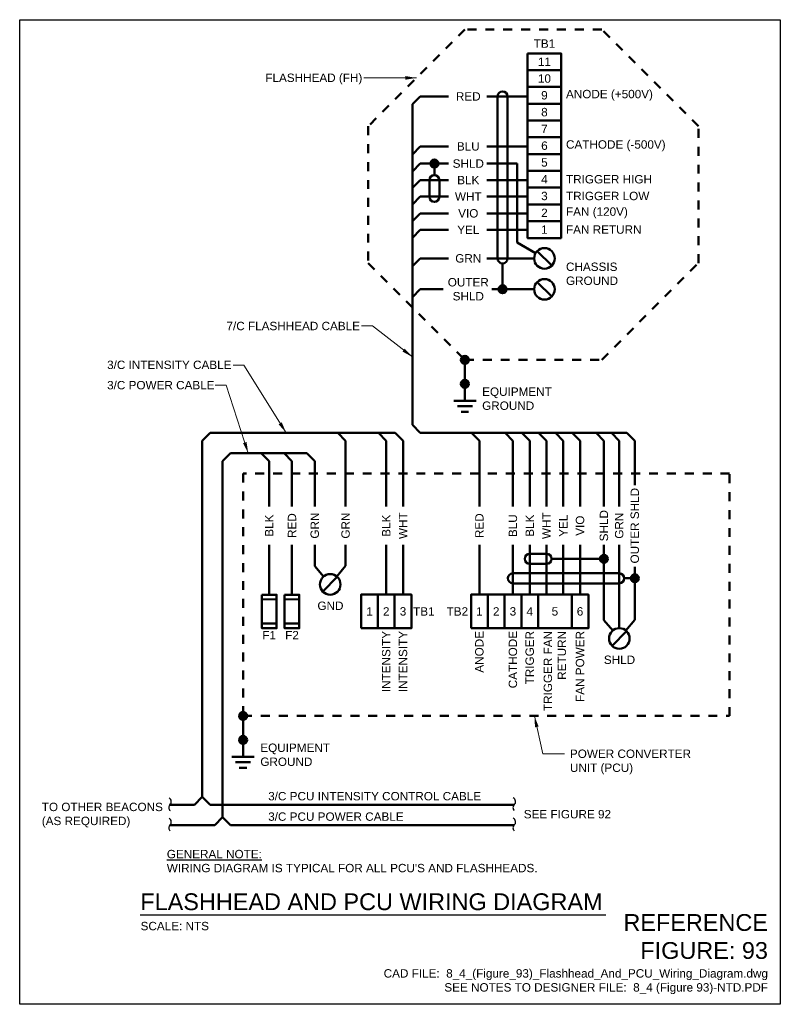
# Model space of a CAD drawing. Header units: inches. Extents: x 0 to 8.5, y 0 to 11.
import ezdxf
from ezdxf.enums import TextEntityAlignment as Align

# ---------------------------------------------------------------- set-up
doc = ezdxf.new("R2010")
doc.units = ezdxf.units.IN
doc.header["$LTSCALE"] = 0.5
doc.header["$MEASUREMENT"] = 0
doc.linetypes.add('HIDDEN2', pattern=[0.1875, 0.125, -0.0625])
doc.layers.get('0').update_dxf_attribs({"linetype": 'CONTINUOUS', "lineweight": 35})
for name, color, linetype, lineweight in [('E-AFLD-CIRC-SERS', 203, 'CONTINUOUS', 50), ('E-AFLD-DEVC', 23, 'CONTINUOUS', 50), ('E-AFLD-LITE-OBST', 203, 'CONTINUOUS', 50), ('E-ANNO', 2, 'CONTINUOUS', 20), ('E-GRND-EQUI', 83, 'CONTINUOUS', 50), ('G-ANNO-RDME', 5, 'CONTINUOUS', 18)]:
    doc.layers.add(name, color=color, linetype=linetype, lineweight=lineweight)
for name, color, linetype in [('G-ANNO-DIMS', 7, 'CONTINUOUS'), ('G-ANNO-TEXT', 7, 'CONTINUOUS'), ('G-ANNO-TTLB', 7, 'CONTINUOUS')]:
    doc.layers.add(name, color=color, linetype=linetype)
doc.styles.add('00-E-TITLE-1_1', font='arial.ttf', dxfattribs={"height": 0.1875})
doc.styles.add('01-E-BLDG-1_1', font='arial.ttf', dxfattribs={"height": 0.09375})
doc.dimstyles.new('01-E-BLDG-1_1', dxfattribs={"dimtxt": 0.09375, "dimasz": 0.125, "dimexe": 0.0625, "dimexo": 0.0625, "dimgap": 0.0625, "dimtad": 1, "dimdec": 4, "dimzin": 3, "dimdsep": 46, "dimlunit": 4, "dimtxsty": '01-E-BLDG-1_1', "dimcen": 0.0625, "dimclrd": 1, "dimclre": 1, "dimclrt": 256, "dimazin": 0, "dimtfac": 1, "dimtdec": 4, "dimtmove": 1, "dimatfit": 3, "dimfxl": 1, "dimfrac": 2, "dimtolj": 1, "dimtzin": 3, "dimlwd": 0, "dimlwe": 0, "dimarcsym": 0})

# ---------------------------------------------------------------- blocks, each defined once
blk = doc.blocks.new('E-DFUSE')
at = {"color": 0, "linetype": 'ByBlock', "lineweight": -2}
for p, q in [((-0.082, -0.052), (0.082, -0.051)), ((-0.082, -0.323), (0.082, -0.323))]:
    blk.add_line(p, q, dxfattribs=at)
blk.add_lwpolyline([(-0.082, 0), (-0.082, -0.375), (0.082, -0.375), (0.082, 0)], close=True, dxfattribs=at)
at = {"layer": 'E-ANNO', "style": '01-E-BLDG-1_1', "width": 0.75}
blk.add_attdef('FUSE', text='', height=0.125, dxfattribs=at).set_placement((0.188, 0), align=Align.TOP_LEFT)
blk = doc.blocks.new('G-TDT2')
at = {"linetype": 'ByBlock', "lineweight": -2}
h = blk.add_hatch(color=256, dxfattribs=at)
edge = h.paths.add_edge_path()
edge.add_arc((0, 0), 0.0444, 0, 360)
at = {"color": 0, "linetype": 'ByBlock', "lineweight": -2}
blk.add_circle((0, 0), 0.0444, dxfattribs=at)
blk = doc.blocks.new('GROUND')
at = {"color": 0, "linetype": 'Continuous'}
for p, q in [((0, -0.187625), (0, -0.37525)), ((0.124875, -0.37525), (-0.125125, -0.37525)), ((0.083375, -0.437625), (-0.0835, -0.437625)), ((0.041625, -0.500125), (-0.04175, -0.500125))]:
    blk.add_line(p, q, dxfattribs=at)
blk = doc.blocks.new('CPLTM')
at = {"color": 0, "linetype": 'Continuous'}
for centre, radius, start, end in [((-0.042, 0.046), 0.0616, 312.3419, 63.549), ((0.042, -0.044), 0.0612, 133.6326, 226.6061)]:
    blk.add_arc(centre, radius, start, end, dxfattribs=at)

msp = doc.modelspace()

# ---------------------------------------------------------------- linework, layer by layer
at = {"layer": 'E-AFLD-CIRC-SERS'}
for p, q in [((4.389, 10.055), (4.477, 10.143)), ((4.791, 10.143), (4.477, 10.143)), ((5.219, 10.143), (5.675, 10.143)), ((4.389, 10.055), (4.389, 6.472)), ((4.389, 9.495), (4.477, 9.584)), ((4.791, 9.584), (4.477, 9.584)), ((5.219, 9.584), (5.675, 9.584)), ((4.389, 9.12), (4.477, 9.208)), ((4.791, 9.208), (4.477, 9.208)), ((5.219, 9.208), (5.675, 9.208)), ((4.389, 8.936), (4.477, 9.024)), ((4.791, 9.024), (4.477, 9.024)), ((5.219, 9.024), (5.675, 9.024)), ((4.389, 8.748), (4.477, 8.836)), ((4.791, 8.836), (4.477, 8.836)), ((5.219, 8.836), (5.675, 8.836)), ((4.389, 8.564), (4.477, 8.652)), ((4.791, 8.652), (4.477, 8.652)), ((5.219, 8.652), (5.675, 8.652)), ((2.041, 6.296), (2.129, 6.384)), ((2.129, 6.384), (4.195, 6.384)), ((4.096, 6.296), (4.008, 6.384)), ((4.284, 6.296), (4.195, 6.384)), ((4.477, 6.384), (4.389, 6.472)), ((6.174, 6.384), (4.477, 6.384)), ((5.137, 6.296), (5.049, 6.384)), ((5.512, 6.296), (5.424, 6.384)), ((5.7, 6.296), (5.611, 6.384)), ((5.887, 6.296), (5.799, 6.384)), ((6.075, 6.296), (5.986, 6.384)), ((6.262, 6.296), (6.174, 6.384)), ((2.041, 6.296), (2.041, 2.319)), ((4.096, 5.562), (4.096, 6.296)), ((4.284, 5.562), (4.284, 6.296)), ((5.137, 5.562), (5.137, 6.296)), ((5.512, 5.562), (5.512, 6.296)), ((5.7, 5.562), (5.7, 6.296)), ((5.887, 5.562), (5.887, 6.296)), ((6.075, 5.562), (6.075, 6.296)), ((6.262, 5.562), (6.262, 6.296)), ((2.268, 6.068), (2.357, 6.157)), ((2.268, 6.068), (2.268, 2.091)), ((2.357, 6.157), (2.954, 6.157)), ((2.788, 6.068), (2.699, 6.157)), ((2.788, 5.562), (2.788, 6.068)), ((3.043, 6.068), (2.954, 6.157)), ((3.043, 5.562), (3.043, 6.068)), ((2.788, 4.576), (2.788, 5.132)), ((3.043, 4.576), (3.043, 5.132)), ((4.096, 4.577), (4.096, 5.132)), ((4.284, 4.577), (4.284, 5.132)), ((5.137, 4.577), (5.137, 5.132)), ((5.512, 4.577), (5.512, 5.132)), ((5.7, 4.577), (5.7, 5.132)), ((5.887, 4.577), (5.887, 5.132)), ((6.075, 4.577), (6.075, 5.132)), ((6.262, 4.577), (6.262, 5.132)), ((2.041, 2.319), (1.953, 2.23)), ((2.041, 2.319), (2.129, 2.23)), ((1.953, 2.23), (1.68, 2.23)), ((2.129, 2.23), (5.527, 2.23)), ((2.268, 2.091), (2.18, 2.003)), ((2.268, 2.091), (2.357, 2.003)), ((2.18, 2.003), (1.68, 2.003)), ((2.357, 2.003), (5.527, 2.003))]:
    msp.add_line(p, q, dxfattribs=at)
at = {"layer": 'E-AFLD-DEVC'}
for points in [[(5.676, 10.624), (5.676, 10.436), (6.051, 10.436), (6.051, 10.624)], [(5.676, 10.436), (5.676, 10.249), (6.051, 10.249), (6.051, 10.436)], [(5.676, 10.249), (5.676, 10.061), (6.051, 10.061), (6.051, 10.249)], [(5.676, 10.061), (5.676, 9.874), (6.051, 9.874), (6.051, 10.061)], [(5.676, 9.874), (5.676, 9.686), (6.051, 9.686), (6.051, 9.874)], [(5.676, 9.686), (5.676, 9.499), (6.051, 9.499), (6.051, 9.686)], [(5.676, 9.499), (5.676, 9.311), (6.051, 9.311), (6.051, 9.499)], [(5.676, 9.311), (5.676, 9.124), (6.051, 9.124), (6.051, 9.311)], [(5.676, 9.124), (5.676, 8.936), (6.051, 8.936), (6.051, 9.124)], [(5.676, 8.936), (5.676, 8.749), (6.051, 8.749), (6.051, 8.936)], [(5.676, 8.749), (5.676, 8.561), (6.051, 8.561), (6.051, 8.749)], [(3.815, 4.202), (4.003, 4.202), (4.003, 4.577), (3.815, 4.577)], [(4.003, 4.202), (4.19, 4.202), (4.19, 4.577), (4.003, 4.577)], [(4.19, 4.202), (4.378, 4.202), (4.378, 4.577), (4.19, 4.577)], [(5.044, 4.202), (5.231, 4.202), (5.231, 4.577), (5.044, 4.577)], [(5.231, 4.202), (5.419, 4.202), (5.419, 4.577), (5.231, 4.577)], [(5.419, 4.202), (5.606, 4.202), (5.606, 4.577), (5.419, 4.577)], [(5.606, 4.202), (5.794, 4.202), (5.794, 4.577), (5.606, 4.577)], [(5.794, 4.202), (6.169, 4.202), (6.169, 4.577), (5.794, 4.577)], [(6.169, 4.202), (6.356, 4.202), (6.356, 4.577), (6.169, 4.577)]]:
    msp.add_lwpolyline(points, close=True, dxfattribs=at)
at = {"layer": 'E-AFLD-DEVC', "linetype": 'HIDDEN2'}
msp.add_lwpolyline([(2.496, 3.221), (7.933, 3.221), (7.933, 5.929), (2.496, 5.929)], close=True, dxfattribs=at)
at = {"layer": 'E-AFLD-LITE-OBST', "linetype": 'HIDDEN2'}
msp.add_lwpolyline([(4.975, 7.199), (6.504, 7.199), (7.585, 8.28), (7.585, 9.809), (6.504, 10.891), (4.975, 10.891), (3.894, 9.809), (3.894, 8.28)], close=True, dxfattribs=at)
at = {"layer": 'E-GRND-EQUI'}
for p, q in [((5.34, 8.333), (5.34, 10.143)), ((5.452, 8.333), (5.452, 10.143)), ((4.389, 9.304), (4.477, 9.392)), ((4.791, 9.392), (4.477, 9.392)), ((4.634, 9.264), (4.634, 9.392)), ((5.219, 9.392), (5.558, 9.392)), ((5.558, 9.392), (5.558, 8.511)), ((4.578, 9.208), (4.578, 9.021)), ((4.69, 9.208), (4.69, 9.021)), ((5.765, 8.392), (5.558, 8.511)), ((5.783, 8.414), (5.947, 8.254)), ((4.389, 8.245), (4.477, 8.333)), ((4.791, 8.333), (4.477, 8.333)), ((5.749, 8.333), (5.219, 8.333)), ((5.396, 8.275), (5.396, 7.988)), ((5.783, 8.069), (5.947, 7.909)), ((4.389, 7.9), (4.477, 7.988)), ((4.734, 7.988), (4.477, 7.988)), ((5.749, 7.988), (5.276, 7.988)), ((4.975, 6.932), (4.975, 7.199)), ((3.642, 6.296), (3.554, 6.384)), ((6.785, 6.384), (6.174, 6.384)), ((6.529, 6.296), (6.441, 6.384)), ((6.7, 6.296), (6.612, 6.384)), ((6.874, 6.296), (6.785, 6.384)), ((3.642, 5.562), (3.642, 6.296)), ((6.529, 5.562), (6.529, 6.296)), ((6.7, 5.562), (6.7, 6.296)), ((6.874, 5.8), (6.874, 6.296)), ((2.954, 6.157), (3.21, 6.157)), ((3.298, 6.068), (3.21, 6.157)), ((3.298, 5.562), (3.298, 6.068)), ((3.298, 4.896), (3.298, 5.132)), ((3.642, 4.898), (3.642, 5.132)), ((6.529, 4.291), (6.529, 5.132)), ((6.7, 4.202), (6.7, 5.132)), ((5.887, 5.033), (5.7, 5.033)), ((5.943, 4.977), (6.529, 4.977)), ((3.396, 4.779), (3.298, 4.896)), ((3.543, 4.78), (3.642, 4.898)), ((5.887, 4.921), (5.7, 4.921)), ((6.874, 4.295), (6.874, 4.888)), ((3.389, 4.61), (3.549, 4.774)), ((6.7, 4.815), (5.512, 4.815)), ((6.756, 4.759), (6.874, 4.759)), ((6.7, 4.703), (5.512, 4.703)), ((6.627, 4.175), (6.529, 4.291)), ((6.774, 4.176), (6.874, 4.295)), ((6.62, 4.006), (6.78, 4.17)), ((2.496, 2.954), (2.496, 3.221))]:
    msp.add_line(p, q, dxfattribs=at)
for centre in [(5.864, 8.333), (5.864, 7.988), (3.47, 4.691), (6.701, 4.087)]:
    msp.add_circle(centre, 0.115, dxfattribs=at)
for centre, start, end in [((5.396, 10.143), 0, 180), ((4.634, 9.208), 0, 180), ((4.634, 9.021), 180, 0), ((5.396, 8.333), 180, 0), ((5.7, 4.977), 90, 270), ((5.887, 4.977), 270, 90), ((5.512, 4.759), 90, 270), ((6.7, 4.759), 270, 90)]:
    msp.add_arc(centre, 0.056, start, end, dxfattribs=at)
at = {"layer": 'G-ANNO-TEXT', "linetype": 'Continuous', "lineweight": 30}
msp.add_line((1.348, 1), (6.551, 1), dxfattribs=at)
at = {"layer": 'G-ANNO-TTLB'}
msp.add_lwpolyline([(8.5, 0), (0, 0), (0, 11), (8.5, 11)], close=True, dxfattribs=at)

# ---------------------------------------------------------------- block references
at = {"layer": 'E-AFLD-DEVC'}
for p in [(2.788, 4.576), (3.043, 4.576)]:
    msp.add_blockref('E-DFUSE', p, dxfattribs=at)
at = {"layer": 'E-GRND-EQUI'}
for p, rotation in [((4.634, 9.392), 90), ((5.396, 7.988), 270)]:
    msp.add_blockref('G-TDT2', p, dxfattribs=dict(at, rotation=rotation))
for name, p in [('G-TDT2', (4.975, 7.199)), ('GROUND', (4.975, 7.119)), ('G-TDT2', (4.975, 6.932)), ('G-TDT2', (6.529, 4.977)), ('G-TDT2', (6.874, 4.759)), ('G-TDT2', (2.496, 3.221)), ('G-TDT2', (2.496, 2.954)), ('GROUND', (2.496, 3.141))]:
    msp.add_blockref(name, p, dxfattribs=at)
at = {"layer": 'G-ANNO-TEXT', "xscale": 0.75, "yscale": 0.75, "zscale": 0.75}
for p in [(1.68, 2.23), (5.527, 2.23), (1.68, 2.003), (5.527, 2.003)]:
    msp.add_blockref('CPLTM', p, dxfattribs=at)

# ---------------------------------------------------------------- texts
at = {"layer": 'G-ANNO-RDME', "attachment_point": 9, "rotation": 0}
for s, insert, char_height, width, style in [('REFERENCE FIGURE: 93', (8.362, 0.505), 0.1875, 1.66014, '00-E-TITLE-1_1'), ('CAD FILE:  8_4_(Figure_93)_Flashhead_And_PCU_Wiring_Diagram.dwg\\PSEE NOTES TO DESIGNER FILE:  8_4 (Figure 93)-NTD.PDF', (8.362, 0.114), 0.09375, 4.60003, '01-E-BLDG-1_1')]:
    msp.add_mtext(s, dxfattribs=dict(at, insert=insert, char_height=char_height, width=width, style=style))
at = {"layer": 'G-ANNO-TEXT', "style": '00-E-TITLE-1_1'}
msp.add_text('FLASHHEAD AND PCU WIRING DIAGRAM', height=0.1875, dxfattribs=at).set_placement((1.348, 0.996), align=Align.BOTTOM_LEFT)
at = {"layer": 'G-ANNO-TEXT', "style": '01-E-BLDG-1_1'}
msp.add_text('SCALE: NTS', height=0.0938, dxfattribs=at).set_placement((1.351, 0.921), align=Align.TOP_LEFT)
for s, insert, char_height, width, attachment_point, rotation in [('\\A1;TB1', (5.864, 10.686), 0.0938, 0.52463, 8, 360), ('\\A1;11', (5.864, 10.53), 0.0938, 0.2544, 5, 360), ('\\A1;FLASHHEAD (FH)', (2.745, 10.398), 0.09375, 1.58827, 1, 360), ('\\A1;10', (5.864, 10.342), 0.0938, 0.2544, 5, 360), ('\\A1;RED', (5.013, 10.143), 0.0938, 0.52463, 5, 360), ('\\A1;9', (5.864, 10.155), 0.0938, 0.2544, 5, 360), ('\\A1;ANODE (+500V)', (6.105, 10.155), 0.09375, 1.58827, 4, 360), ('\\A1;8', (5.864, 9.967), 0.0938, 0.2544, 5, 360), ('\\A1;7', (5.864, 9.78), 0.0938, 0.2544, 5, 360), ('\\A1;BLU', (5.013, 9.584), 0.0938, 0.52463, 5, 360), ('\\A1;6', (5.864, 9.592), 0.0938, 0.2544, 5, 360), ('\\A1;CATHODE (-500V)', (6.105, 9.592), 0.09375, 1.58827, 4, 360), ('\\A1;SHLD', (5.013, 9.392), 0.0938, 0.82001, 5, 360), ('\\A1;5', (5.864, 9.405), 0.0938, 0.2544, 5, 360), ('\\A1;BLK', (5.013, 9.208), 0.0938, 0.52463, 5, 360), ('\\A1;4', (5.864, 9.217), 0.0938, 0.2544, 5, 360), ('\\A1;TRIGGER HIGH', (6.105, 9.217), 0.09375, 1.58827, 4, 360), ('\\A1;WHT', (5.013, 9.024), 0.0938, 0.52463, 5, 360), ('\\A1;3', (5.864, 9.03), 0.0938, 0.2544, 5, 360), ('\\A1;TRIGGER LOW', (6.105, 9.03), 0.09375, 1.20851, 4, 360), ('\\A1;VIO', (5.013, 8.836), 0.0938, 0.52463, 5, 360), ('\\A1;2', (5.864, 8.842), 0.0938, 0.2544, 5, 360), ('\\A1;FAN (120V)', (6.105, 8.842), 0.09375, 1.58827, 4, 360), ('\\A1;YEL', (5.013, 8.652), 0.0938, 0.52463, 5, 360), ('\\A1;1', (5.864, 8.655), 0.0938, 0.2544, 5, 360), ('\\A1;FAN RETURN', (6.105, 8.655), 0.09375, 1.58827, 4, 360), ('\\A1;GRN', (5.013, 8.333), 0.0938, 0.52463, 5, 360), ('\\A1;CHASSIS GROUND', (6.105, 8.161), 0.09375, 0.58288, 4, 360), ('\\A1;OUTER SHLD', (5.013, 7.988), 0.09375, 0.49777, 5, 360), ('\\A1;7/C FLASHHEAD CABLE', (2.311, 7.625), 0.09375, 2.70404, 1, 360), ('\\A1;3/C INTENSITY CABLE', (0.977, 7.191), 0.09375, 2.70404, 1, 360), ('\\A1;3/C POWER CABLE', (0.977, 6.964), 0.09375, 2.70404, 1, 360), ('\\A1;EQUIPMENT GROUND', (5.168, 6.891), 0.09375, 0.79818, 1, 360), ('\\A1;OUTER SHLD', (6.874, 5.347), 0.09375, 0.88254, 5, 90), ('\\A1;SHLD', (6.529, 5.347), 0.0938, 0.52463, 5, 90), ('\\A1;BLK', (2.788, 5.348), 0.0938, 0.52463, 5, 90), ('\\A1;RED', (3.043, 5.348), 0.0938, 0.52463, 5, 90), ('\\A1;GRN', (3.298, 5.348), 0.0938, 0.52463, 5, 90), ('\\A1;GRN', (3.642, 5.348), 0.0938, 0.52463, 5, 90), ('\\A1;BLK', (4.096, 5.347), 0.0938, 0.52463, 5, 90), ('\\A1;WHT', (4.284, 5.347), 0.0938, 0.52463, 5, 90), ('\\A1;RED', (5.137, 5.347), 0.0938, 0.52463, 5, 90), ('\\A1;BLU', (5.512, 5.347), 0.0938, 0.52463, 5, 90), ('\\A1;BLK', (5.7, 5.347), 0.0938, 0.52463, 5, 90), ('\\A1;WHT', (5.887, 5.347), 0.0938, 0.52463, 5, 90), ('\\A1;YEL', (6.075, 5.347), 0.0938, 0.52463, 5, 90), ('\\A1;VIO', (6.262, 5.347), 0.0938, 0.52463, 5, 90), ('\\A1;GRN', (6.7, 5.347), 0.0938, 0.52463, 5, 90), ('\\A1;INTENSITY', (4.096, 4.171), 0.09375, 0.70913, 6, 90), ('\\A1;INTENSITY', (4.284, 4.171), 0.09375, 0.70913, 6, 90), ('\\A1;ANODE', (5.137, 4.171), 0.0938, 0.70913, 6, 90), ('\\A1;CATHODE', (5.512, 4.171), 0.09375, 0.70913, 6, 90), ('\\A1;TRIGGER', (5.7, 4.171), 0.09375, 0.70913, 6, 90), ('\\A1;TRIGGER FAN RETURN', (5.981, 4.171), 0.09375, 0.90973, 6, 90), ('\\A1;FAN POWER', (6.262, 4.171), 0.09375, 0.85694, 6, 90), ('\\A1;EQUIPMENT GROUND', (2.689, 2.913), 0.09375, 0.79818, 1, 360), ('\\A1;POWER CONVERTER\\PUNIT (PCU)', (6.149, 2.846), 0.09375, 2.12157, 1, 360), ('\\A1;3/C PCU INTENSITY CONTROL CABLE', (2.777, 2.372), 0.09375, 2.70404, 1, 360), ('\\A1;TO OTHER BEACONS\\P(AS REQUIRED)', (0.247, 2.252), 0.09375, 2.21795, 1, 360), ('\\A1;3/C PCU POWER CABLE', (2.777, 2.144), 0.09375, 2.70404, 1, 360), ('\\A1;SEE FIGURE 92', (5.633, 2.171), 0.09375, 2.21795, 1, 360), ("\\A1;{\\LGENERAL NOTE:\\P}WIRING DIAGRAM IS TYPICAL FOR ALL PCU'S AND FLASHHEADS.", (1.644, 1.725), 0.09375, 4.29842, 1, 360)]:
    msp.add_mtext(s, dxfattribs=dict(at, insert=insert, char_height=char_height, width=width, attachment_point=attachment_point, rotation=rotation))
at = {"layer": 'G-ANNO-TEXT', "char_height": 0.0938, "rotation": 360, "style": '01-E-BLDG-1_1'}
for s, insert, attachment_point in [('\\A1;GND', (3.473, 4.404), 8), ('\\A1;1', (3.909, 4.389), 5), ('\\A1;2', (4.096, 4.389), 5), ('\\A1;3', (4.284, 4.389), 5), ('\\A1;TB1', (4.637, 4.389), 6), ('\\A1;TB2', (5.011, 4.389), 6), ('\\A1;1', (5.137, 4.389), 5), ('\\A1;2', (5.325, 4.389), 5), ('\\A1;3', (5.512, 4.389), 5), ('\\A1;4', (5.7, 4.389), 5), ('\\A1;5', (5.981, 4.389), 5), ('\\A1;6', (6.262, 4.389), 5), ('\\A1;F1', (2.788, 4.171), 2), ('\\A1;F2', (3.043, 4.171), 2), ('\\A1;SHLD', (6.703, 3.801), 8)]:
    msp.add_mtext(s, dxfattribs=dict(at, insert=insert, attachment_point=attachment_point))

# ---------------------------------------------------------------- leaders
at = {"layer": 'G-ANNO-DIMS'}
for points in [[(4.389, 7.232), (3.942, 7.578), (3.82, 7.578)], [(2.978, 6.384), (2.506, 7.141), (2.384, 7.141)], [(2.554, 6.157), (2.308, 6.916), (2.186, 6.916)], [(5.752, 3.221), (5.845, 2.797), (6.09, 2.797)]]:
    msp.add_leader(points, dimstyle='01-E-BLDG-1_1', dxfattribs=at)
at = {"layer": 'G-ANNO-TEXT'}
msp.add_leader([(4.434, 10.35), (3.846, 10.35)], dimstyle='01-E-BLDG-1_1', dxfattribs=at)

doc.saveas('drawing.dxf')
